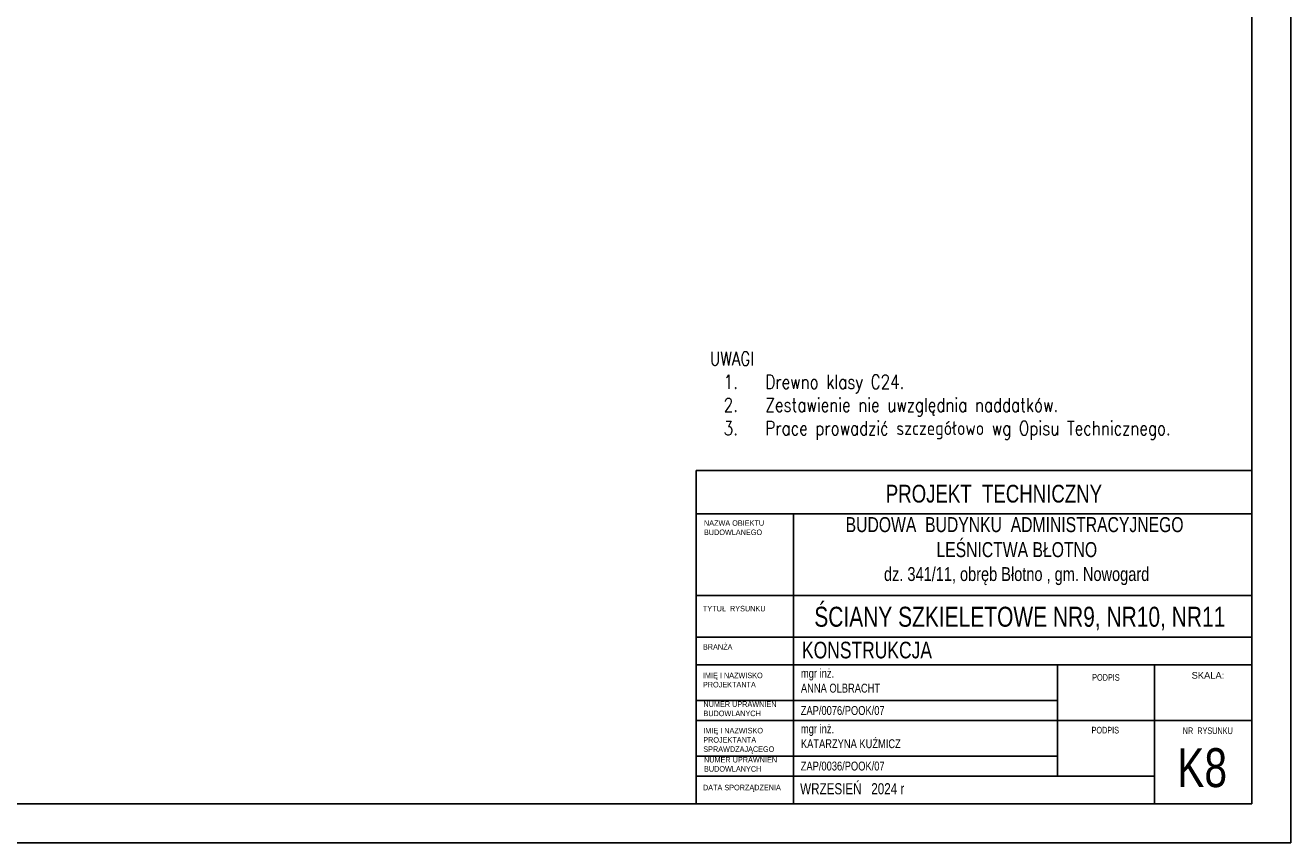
# Model space of a CAD drawing. Header units: inches. Extents: x 72095 to 82628, y -36879 to -32162.
# Tile 33 of 34: x 81489 to 82628, y -35263 to -34527. Entities that reach past the tile are written whole.
import ezdxf
from ezdxf.enums import TextEntityAlignment as Align

# ---------------------------------------------------------------- set-up
doc = ezdxf.new("R2010")
doc.units = ezdxf.units.IN
doc.header["$MEASUREMENT"] = 0
doc.layers.add('_tabelka', color=4, linetype='Continuous')
doc.layers.add('Opisy', color=4, linetype='Continuous', lineweight=20)
doc.styles.add('1-500', font='arial.ttf', dxfattribs={"width": 0.75, "height": 1.25})
doc.styles.add('1. Simplex', font='simplex.shx', dxfattribs={"width": 0.8})
doc.styles.add('Arial narrow', font='arial.ttf', dxfattribs={"width": 0.75})
doc.styles.add('STYL-1', font='arial.ttf', dxfattribs={"width": 0.75})

msp = doc.modelspace()

# ---------------------------------------------------------------- linework, layer by layer
at = {"layer": '_tabelka', "linetype": 'Continuous'}
for p, q in [((82593, -34927.954), (82093, -34927.954)), ((82593, -34967.017), (82093, -34967.017)), ((82180.5, -34967.017), (82180.5, -35227.954)), ((82593, -35040.454), (82093, -35040.454)), ((82593, -35040.454), (82093, -35040.454)), ((82593, -35077.954), (82093, -35077.954)), ((82593, -35102.954), (82093, -35102.954)), ((82418, -35202.954), (82418, -35102.954)), ((82505.5, -35227.954), (82505.5, -35102.954)), ((82418, -35134.954), (82093, -35134.954)), ((82505.5, -35152.954), (82093, -35152.954)), ((82505.5, -35152.954), (82593, -35152.954)), ((82418, -35184.954), (82093, -35184.954)), ((82505.5, -35202.954), (82093, -35202.954))]:
    msp.add_line(p, q, dxfattribs=at)
at = {"layer": '_tabelka', "linetype": 'Continuous', "ltscale": 10}
for points in [[(80528, -35262.954), (82628, -35262.954), (82628, -33777.954), (80528, -33777.954)], [(80628, -35227.954), (82593, -35227.954), (82593, -33812.954), (80628, -33812.954)]]:
    msp.add_lwpolyline(points, close=True, dxfattribs=at)
at = {"layer": '_tabelka', "linetype": 'Continuous'}
msp.add_lwpolyline([(82093, -35227.954), (82593, -35227.954), (82593, -34927.954), (82093, -34927.954)], close=True, dxfattribs=at)
msp.add_lwpolyline([(82093, -35227.954), (82593, -35227.954), (82593, -34927.954), (82093, -34927.954)], close=True, dxfattribs=at)

# ---------------------------------------------------------------- texts
at = {"layer": '_tabelka', "linetype": 'Continuous', "style": 'Arial narrow'}
msp.add_text('SKALA:', height=6, dxfattribs=at).set_placement((82538.861, -35109.289), align=Align.TOP_LEFT)
at = {"layer": '_tabelka', "linetype": 'Continuous'}
for s, insert, char_height, width, attachment_point, style in [('PROJEKT  TECHNICZNY', (82360.906, -34940.742), 16, 627.98218, 2, 'Arial narrow'), ('NAZWA OBIEKTU\\PBUDOWLANEGO', (82099.925, -34972.692), 5, 277.17637, 1, 'Arial narrow'), ('\\H0.75x;BUDOWA  BUDYNKU  ADMINISTRACYJNEGO\\P LEŚNICTWA BŁOTNO\\P\\H0.9259x; dz. 341/11, obręb Błotno , gm. Nowogard', (82379.51, -34969.851), 18, 597.29156, 2, '1-500'), ('TYTUŁ  RYSUNKU', (82099.019, -35049.723), 5, 277.17637, 1, 'Arial narrow'), ('ŚCIANY SZKIELETOWE NR9, NR10, NR11', (82384.177, -35050.54), 18, 589.37616, 2, 'STYL-1'), ('BRANŻA', (82099.019, -35084.23), 5, 277.17637, 1, 'Arial narrow'), ('\\pxql;KONSTRUKCJA ', (82502.154, -35082.028), 15, 627.98218, 2, 'Arial narrow'), ('IMIĘ I NAZWISKO \\PPROJEKTANTA', (82099.019, -35109.837), 5, 277.17637, 1, 'Arial narrow'), ('mgr inż.\\PANNA OLBRACHT', (82187.213, -35106.477), 8, 277.17637, 1, 'Arial narrow'), ('PODPIS ', (82449.353, -35111.174), 6, 277.17637, 1, 'Arial narrow'), ('NUMER UPRAWNIEŃ \\PBUDOWLANYCH', (82099.464, -35135.7), 5, 277.17637, 1, 'Arial narrow'), ('mgr inż.\\PKATARZYNA KUŹMICZ', (82187.213, -35156.477), 8, 277.17637, 1, 'Arial narrow'), ('IMIĘ I NAZWISKO \\PPROJEKTANTA\\PSPRAWDZAJĄCEGO', (82099.304, -35159.566), 5, 277.17637, 1, 'Arial narrow'), ('PODPIS  ', (82448.784, -35158.628), 6, 277.17637, 1, 'Arial narrow'), ('NR  RYSUNKU', (82530.847, -35159.165), 6, 72.14614, 1, 'Arial narrow'), ('K8', (82525.871, -35177.89), 35, 65.0967, 1, 'Arial narrow'), ('NUMER UPRAWNIEŃ \\PBUDOWLANYCH', (82099.985, -35185.718), 5, 277.17637, 1, 'Arial narrow'), ('DATA SPORZĄDZENIA', (82099.019, -35210.779), 5, 277.17637, 1, 'Arial narrow'), ('WRZESIEŃ   2024 r', (82186.504, -35209.382), 10, 277.17637, 1, 'Arial narrow')]:
    msp.add_mtext(s, dxfattribs=dict(at, insert=insert, char_height=char_height, width=width, attachment_point=attachment_point, style=style))
at = {"layer": '_tabelka', "char_height": 8, "width": 277.17637, "attachment_point": 5, "style": 'Arial narrow'}
for s, insert in [('ZAP/0076/POOK/07', (82224.781, -35144.003)), ('ZAP/0036/POOK/07', (82224.781, -35194.003))]:
    msp.add_mtext(s, dxfattribs=dict(at, insert=insert))
at = {"layer": 'Opisy', "color": 7, "insert": (82105.209, -34900.145), "char_height": 12.5, "width": 476.5484, "attachment_point": 7, "style": '1. Simplex'}
msp.add_mtext('\\pxt4.6666;UWAGI\\P\\pi-3,l4,t4;1.^IDrewno klasy C24.\\P{\\C0;2.^IZestawienie nie uwzględnia naddatków.\\P}3.^IPrace prowadzić szczegółowo wg Opisu Technicznego.', dxfattribs=at)

doc.saveas('drawing.dxf')
